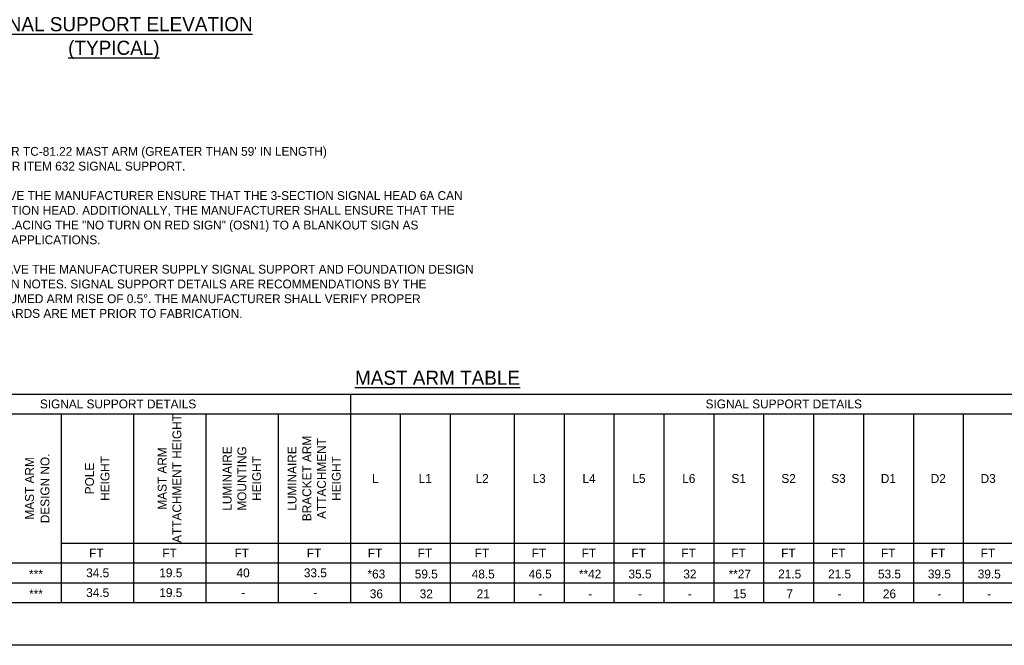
# Model space of a CAD drawing. Header units: feet. Extents: x -492 to 1495683, y -198 to 337262.
# Tile 11 of 38: x 71 to 84, y -138 to -129. Entities that reach past the tile are written whole.
import ezdxf
from ezdxf.enums import TextEntityAlignment as Align

# ---------------------------------------------------------------- set-up
doc = ezdxf.new("R2010")
doc.units = ezdxf.units.FT
doc.header["$MEASUREMENT"] = 0
doc.layers.add('COLUMNS', color=6, linetype='Continuous', plot=False)
doc.layers.add('SH_Data', color=7, linetype='Continuous')
doc.layers.add('TEXT-DED', color=10, linetype='Continuous')
doc.styles.add('Slanted-Normal', font='font31.shx', dxfattribs={"height": 0.14})

msp = doc.modelspace()

# ---------------------------------------------------------------- linework, layer by layer
at = {"layer": 'COLUMNS', "color": 1}
msp.add_lwpolyline([(63.55946, -138.06895), (63.55946, -117.31895), (93.93446, -117.31895), (93.93446, -138.06895)], close=True, dxfattribs=at)
at = {"layer": 'SH_Data'}
for p, q in [((63.74504, -134.51572), (92.49909, -134.51572)), ((75.21586, -134.51572), (75.21586, -137.46396)), ((66.73548, -134.79572), (92.49909, -134.79572)), ((71.12887, -134.79572), (71.12887, -137.46396)), ((72.14846, -134.79572), (72.14846, -137.46396)), ((73.17236, -134.79572), (73.17236, -137.46396)), ((74.19411, -134.79572), (74.19411, -137.46396)), ((75.92121, -134.79572), (75.92121, -137.46396)), ((76.62657, -134.79572), (76.62657, -137.46396)), ((77.53193, -134.79572), (77.53193, -137.46396)), ((78.23728, -134.79572), (78.23728, -137.46396)), ((78.94264, -134.79572), (78.94264, -137.46396)), ((79.648, -134.79572), (79.648, -137.46396)), ((80.35336, -134.79572), (80.35336, -137.46396)), ((81.05871, -134.79572), (81.05871, -137.46396)), ((81.76407, -134.79572), (81.76407, -137.46396)), ((82.46943, -134.79572), (82.46943, -137.46396)), ((83.17478, -134.79572), (83.17478, -137.46396)), ((83.88014, -134.79572), (83.88014, -137.46396)), ((71.12887, -136.62396), (92.49909, -136.62396)), ((63.74504, -136.90396), (92.49909, -136.90396)), ((63.74504, -137.46396), (92.49909, -137.46396))]:
    msp.add_line(p, q, dxfattribs=at)
at = {"layer": 'TEXT-DED'}
msp.add_line((63.74504, -137.18396), (92.49909, -137.18396), dxfattribs=at)

# ---------------------------------------------------------------- texts
at = {"layer": 'TEXT-DED', "style": 'Slanted-Normal'}
msp.add_text('%%UMAST ARM TABLE', height=0.2, dxfattribs=at).set_placement((75.28126, -134.18531), align=Align.TOP_LEFT)
for s, p in [('SIGNAL SUPPORT DETAILS', (71.93218, -134.65572)), ('SIGNAL SUPPORT DETAILS', (81.34332, -134.65572)), ('L', (75.56853, -135.70984)), ('L1', (76.27389, -135.70984)), ('L2', (77.07925, -135.70984)), ('L3', (77.88461, -135.70984)), ('L4', (78.58996, -135.70984)), ('L5', (79.29532, -135.70984)), ('L6', (80.00068, -135.70984)), ('S1', (80.70603, -135.70984)), ('S2', (81.41139, -135.70984)), ('S3', (82.11675, -135.70984)), ('D1', (82.82211, -135.70984)), ('D2', (83.52746, -135.70984)), ('D3', (84.23282, -135.70984)), ('FT', (71.62502, -136.76396)), ('FT', (72.65893, -136.76396)), ('FT', (73.68067, -136.76396)), ('FT', (74.70242, -136.76396)), ('FT', (75.56511, -136.76396)), ('FT', (76.27047, -136.76396)), ('FT', (77.07583, -136.76396)), ('FT', (77.88119, -136.76396)), ('FT', (78.58654, -136.76396)), ('FT', (79.2919, -136.76396)), ('FT', (79.99726, -136.76396)), ('FT', (80.70261, -136.76396)), ('FT', (81.40797, -136.76396)), ('FT', (82.11333, -136.76396)), ('FT', (82.81869, -136.76396)), ('FT', (83.52404, -136.76396)), ('FT', (84.2294, -136.76396)), ('***', (70.77138, -137.06043)), ('34.5', (71.64371, -137.04396)), ('19.5', (72.67761, -137.04396)), ('40', (73.69936, -137.04396)), ('33.5', (74.72111, -137.04396)), ('*63', (75.5838, -137.06043)), ('59.5', (76.28916, -137.06043)), ('48.5', (77.09452, -137.06043)), ('46.5', (77.89987, -137.06043)), ('**42', (78.60523, -137.06043)), ('35.5', (79.31059, -137.06043)), ('32', (80.01594, -137.06043)), ('**27', (80.7213, -137.06043)), ('21.5', (81.42666, -137.06043)), ('21.5', (82.13202, -137.06043)), ('53.5', (82.83737, -137.06043)), ('39.5', (83.54273, -137.06043)), ('39.5', (84.24809, -137.06043)), ('***', (70.77138, -137.34043)), ('34.5', (71.64371, -137.32396)), ('19.5', (72.67761, -137.32396)), ('-', (73.69936, -137.32396)), ('-', (74.72111, -137.32396)), ('36', (75.5838, -137.34043)), ('32', (76.28916, -137.34043)), ('21', (77.09452, -137.34043)), ('-', (77.89987, -137.34043)), ('-', (78.60523, -137.34043)), ('-', (79.31059, -137.34043)), ('-', (80.01594, -137.34043)), ('15', (80.7213, -137.34043)), ('7', (81.42666, -137.34043)), ('-', (82.13202, -137.34043)), ('26', (82.83737, -137.34043)), ('-', (83.54273, -137.34043)), ('-', (84.24809, -137.34043))]:
    msp.add_text(s, height=0.125, dxfattribs=at).set_placement(p, align=Align.MIDDLE_CENTER)
at = {"layer": 'TEXT-DED', "insert": (71.87288, -129.77887), "char_height": 0.2, "attachment_point": 8, "style": 'Slanted-Normal'}
msp.add_mtext('{\\LSIGNAL SUPPORT ELEVATION\\P(TYPICAL)}', dxfattribs=at)
at = {"layer": 'TEXT-DED', "insert": (68.09477, -131.02134), "char_height": 0.125, "width": 8.8930749, "attachment_point": 1, "style": 'Slanted-Normal'}
msp.add_mtext('\\pxi-3,l4,t4;*MECHANICAL DAMPER FOR TC-81.22 MAST ARM (GREATER THAN 59\' IN LENGTH)\\PINCLUDED AND PAID UNDER ITEM 632 SIGNAL SUPPORT. \\P\\pi0,l1,t1,4;\\P**CONTRACTOR SHALL HAVE THE MANUFACTURER ENSURE THAT THE 3-SECTION SIGNAL HEAD 6A CAN BE SWAPPED FOR A 5-SECTION HEAD. ADDITIONALLY, THE MANUFACTURER SHALL ENSURE THAT THE MAST IS CAPABLE OF REPLACING THE "NO TURN ON RED SIGN" (OSN1) TO A BLANKOUT SIGN AS NECESSARY FOR FUTURE APPLICATIONS. \\P\\pi-3,l4,t4;\\P\\pi0,l1,t1,4;***CONTRACTOR SHALL HAVE THE MANUFACTURER SUPPLY SIGNAL SUPPORT AND FOUNDATION DESIGN AS DESCRIBED IN THE PLAN NOTES. SIGNAL SUPPORT DETAILS ARE RECOMMENDATIONS BY THE ENGINEER BASED ON ASSUMED ARM RISE OF 0.5%%D. THE MANUFACTURER SHALL VERIFY PROPER CLEARANCES AND STANDARDS ARE MET PRIOR TO FABRICATION.', dxfattribs=at)
at = {"layer": 'TEXT-DED', "char_height": 0.125, "attachment_point": 5, "rotation": 90, "style": 'Slanted-Normal'}
for s, insert, width in [('\\pxqc;MAST ARM ATTACHMENT HEIGHT ', (72.66041, -135.70984), 1.8149352), ('\\pxqc;LUMINAIRE MOUNTING HEIGHT ', (73.68324, -135.70984), 1.5063788), ('\\pxqc;LUMINAIRE BRACKET ARM ATTACHMENT HEIGHT ', (74.70498, -135.70984), 1.5986525)]:
    msp.add_mtext(s, dxfattribs=dict(at, insert=insert, width=width))
at = {"layer": 'TEXT-DED', "char_height": 0.125, "attachment_point": 5, "rotation": 90, "line_spacing_factor": 1.05, "style": 'Slanted-Normal'}
for s, insert, width in [('MAST ARM DESIGN NO.', (70.79022, -135.84984), 1.5089324), ('POLE\\PHEIGHT', (71.63867, -135.70984), 1.8693159)]:
    msp.add_mtext(s, dxfattribs=dict(at, insert=insert, width=width))

doc.saveas('drawing.dxf')
